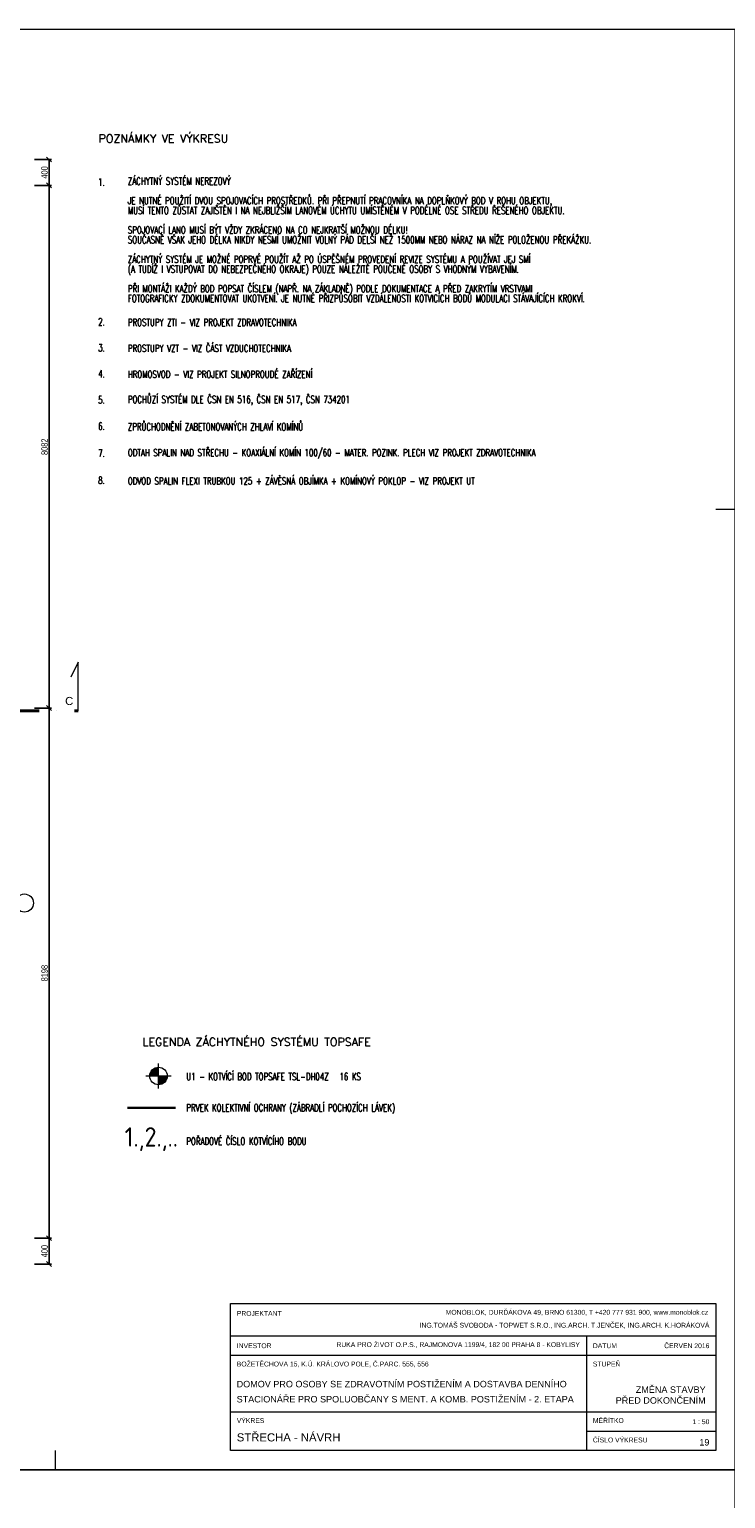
# Model space of a CAD drawing. Header units: millimetres. Extents: x -300958 to -108039, y 30118 to 292543.
# Tile 231 of 256: x -216136 to -205383, y 179063 to 201782. Entities that reach past the tile are written whole.
import ezdxf

# ---------------------------------------------------------------- set-up
doc = ezdxf.new("R2010")
doc.units = ezdxf.units.MM
doc.header["$MEASUREMENT"] = 0
doc.linetypes.add('DGN Style 4', pattern=[1094.119168, 546.717885, -273.358943, 0.683397, -273.358943])
doc.layers.get('0').update_dxf_attribs({"lineweight": 13})
doc.layers.get('Defpoints').update_dxf_attribs({"color": 3, "lineweight": 13})
for name, color, linetype, lineweight in [('dims', 7, 'Continuous', 9), ('legenda', 7, 'Continuous', 13), ('navrh', 1, 'Continuous', 9), ('popis', 7, 'Continuous', 9), ('PSV', 7, 'Continuous', 13), ('RAMECEK', 7, 'Continuous', 0), ('rez', 7, 'Continuous', 13), ('TOPWET s.r.o. - kotevní body', 12, 'Continuous', 18), ('TOPWET s.r.o. - popisky', 12, 'Continuous', 18)]:
    doc.layers.add(name, color=color, linetype=linetype, lineweight=lineweight)
doc.styles.add('GENERATED_STYLE_8', font='arial.ttf')
doc.styles.add('ISOCPEUR', font='isocpeur.ttf')
doc.styles.add('STYLE-0', font='ARIALN.TTF')
doc.styles.add('Style-Arial', font='arial.ttf')
doc.dimstyles.new('arch', dxfattribs={"dimscale": 50, "dimtxt": 2.5, "dimasz": 2.5, "dimexe": 1.25, "dimexo": 0.9, "dimtad": 1, "dimdec": 0, "dimtxsty": 'STYLE-0', "dimblk": 'ARCHTICK', "dimcen": 2.5, "dimadec": 0, "dimazin": 0, "dimtfac": 1, "dimtdec": 0, "dimtmove": 2, "dimatfit": 3, "dimldrblk": 'ARCHTICK', "dimfxl": 0, "dimarcsym": 0})

# ---------------------------------------------------------------- blocks, each defined once
blk = doc.blocks.new('*U49')
at = {"layer": 'RAMECEK', "linetype": 'Continuous', "lineweight": 0}
for p, q in [((15750, 3712), (15450, 3712)), ((5250, -11138), (5250, -10838))]:
    blk.add_line(p, q, dxfattribs=at)
at = {"layer": 'RAMECEK', "linetype": 'Continuous', "lineweight": 0, "flags": 128}
blk.add_lwpolyline([(-15750, -11138), (15750, -11138), (15750, 11137), (-15750, 11137)], close=True, dxfattribs=at)
blk = doc.blocks.new('*U48')
at = {"layer": 'rez', "linetype": 'DGN Style 4', "lineweight": 40}
blk.add_line((-376, 574), (-376, -574), dxfattribs=at)
at = {"layer": 'rez', "linetype": 'Continuous', "lineweight": 0, "flags": 128}
blk.add_lwpolyline([(-376, -574), (376, -574), (146, -464)], dxfattribs=at)
blk = doc.blocks.new('_ArchTick')
at = {"color": 0, "linetype": 'ByBlock', "flags": 128}
blk.add_lwpolyline([(-0.5, -0.5), (0.5, 0.5)], dxfattribs=at)
blk = doc.blocks.new('*D1582')
at = {"layer": 'Defpoints', "color": 0, "linetype": 'Continuous'}
for p in [(-216133, 191288), (-216133, 183090), (-215833, 183090)]:
    blk.add_point(p, dxfattribs=at)
at = {"layer": 'dims', "color": 0, "linetype": 'Continuous', "lineweight": -2}
for p, q in [((-216058, 191288), (-215795, 191288)), ((-215833, 191288), (-215833, 183090)), ((-216058, 183090), (-215795, 183090))]:
    blk.add_line(p, q, dxfattribs=at)
at = {"layer": 'dims', "color": 0, "linetype": 'Continuous', "lineweight": -2, "xscale": 75, "yscale": 75, "zscale": 75}
for p, rotation in [((-215833, 191288), 90), ((-215833, 183090), 270)]:
    blk.add_blockref('_ArchTick', p, dxfattribs=dict(at, rotation=rotation))
at = {"layer": 'dims', "color": 0, "linetype": 'Continuous', "insert": (-215902, 187189), "char_height": 100, "attachment_point": 5, "rotation": 90, "style": 'STYLE-0'}
blk.add_mtext('8198', dxfattribs=at)
blk = doc.blocks.new('*D1583')
at = {"layer": 'Defpoints', "color": 0, "linetype": 'Continuous'}
for p in [(-216133, 183090), (-216133, 182690), (-215833, 182690)]:
    blk.add_point(p, dxfattribs=at)
at = {"layer": 'dims', "color": 0, "linetype": 'Continuous', "lineweight": -2}
for p, q in [((-216058, 183090), (-215795, 183090)), ((-215833, 183090), (-215833, 182690)), ((-216058, 182690), (-215795, 182690))]:
    blk.add_line(p, q, dxfattribs=at)
at = {"layer": 'dims', "color": 0, "linetype": 'Continuous', "lineweight": -2, "xscale": 75, "yscale": 75, "zscale": 75}
for p, rotation in [((-215833, 183090), 90), ((-215833, 182690), 270)]:
    blk.add_blockref('_ArchTick', p, dxfattribs=dict(at, rotation=rotation))
at = {"layer": 'dims', "color": 0, "linetype": 'Continuous', "insert": (-215902, 182890), "char_height": 100, "attachment_point": 5, "rotation": 90, "style": 'STYLE-0'}
blk.add_mtext('400', dxfattribs=at)
blk = doc.blocks.new('*D1584')
at = {"layer": 'Defpoints', "color": 0, "linetype": 'Continuous'}
for p in [(-216124, 199370), (-216124, 191288), (-215833, 191288)]:
    blk.add_point(p, dxfattribs=at)
at = {"layer": 'dims', "color": 0, "linetype": 'Continuous', "lineweight": -2}
for p, q in [((-216049, 199370), (-215795, 199370)), ((-215833, 199370), (-215833, 191288)), ((-216049, 191288), (-215795, 191288))]:
    blk.add_line(p, q, dxfattribs=at)
at = {"layer": 'dims', "color": 0, "linetype": 'Continuous', "lineweight": -2, "xscale": 75, "yscale": 75, "zscale": 75}
for p, rotation in [((-215833, 199370), 90), ((-215833, 191288), 270)]:
    blk.add_blockref('_ArchTick', p, dxfattribs=dict(at, rotation=rotation))
at = {"layer": 'dims', "color": 0, "linetype": 'Continuous', "insert": (-215902, 195329), "char_height": 100, "attachment_point": 5, "rotation": 90, "style": 'STYLE-0'}
blk.add_mtext('8082', dxfattribs=at)
blk = doc.blocks.new('*D1585')
at = {"layer": 'Defpoints', "color": 0, "linetype": 'Continuous'}
for p in [(-216133, 199770), (-216133, 199370), (-215833, 199370)]:
    blk.add_point(p, dxfattribs=at)
at = {"layer": 'dims', "color": 0, "linetype": 'Continuous', "lineweight": -2}
for p, q in [((-216058, 199770), (-215795, 199770)), ((-215833, 199770), (-215833, 199370)), ((-216058, 199370), (-215795, 199370))]:
    blk.add_line(p, q, dxfattribs=at)
at = {"layer": 'dims', "color": 0, "linetype": 'Continuous', "lineweight": -2, "xscale": 75, "yscale": 75, "zscale": 75}
for p, rotation in [((-215833, 199770), 90), ((-215833, 199370), 270)]:
    blk.add_blockref('_ArchTick', p, dxfattribs=dict(at, rotation=rotation))
at = {"layer": 'dims', "color": 0, "linetype": 'Continuous', "insert": (-215902, 199570), "char_height": 100, "attachment_point": 5, "rotation": 90, "style": 'STYLE-0'}
blk.add_mtext('400', dxfattribs=at)
blk = doc.blocks.new('Kotevní bod')
at = {"layer": 'TOPWET s.r.o. - kotevní body'}
h = blk.add_hatch(color=256, dxfattribs=at)
h.paths.add_polyline_path([(0, 0), (0, 112.5, 0.41421356), (-112.5, 0)])
h.paths.add_polyline_path([(112.5, 0), (0, 0), (0, -112.5, 0.41421356)])
for p, q in [((-161.25, 0), (161.25, 0)), ((0, -161.25), (0, 161.25))]:
    blk.add_line(p, q, dxfattribs=at)
blk.add_circle((0, 0), 112.5, dxfattribs=at)

msp = doc.modelspace()

# ---------------------------------------------------------------- linework, layer by layer
at = {"layer": 'legenda', "linetype": 'Continuous'}
for p, q in [((-213032.6, 181582.2), (-205532.6, 181582.2)), ((-207532.6, 181582.2), (-207532.6, 179807.5)), ((-213032.6, 181282.2), (-205532.6, 181282.2)), ((-213032.6, 180407.5), (-205532.6, 180407.5)), ((-207532.6, 180107.5), (-205532.6, 180107.5))]:
    msp.add_line(p, q, dxfattribs=at)
at = {"layer": 'legenda', "linetype": 'Continuous', "flags": 128}
msp.add_lwpolyline([(-205532.6, 179807.5), (-213032.6, 179807.5), (-213032.6, 182082.2), (-205532.6, 182082.2)], close=True, dxfattribs=at)
at = {"layer": 'navrh', "linetype": 'Continuous', "lineweight": 30}
msp.add_line((-213879, 185106.4), (-214623, 185106.4), dxfattribs=at)
at = {"layer": 'PSV', "linetype": 'Continuous', "lineweight": 0}
msp.add_circle((-216213.3, 188273.1), 140.1, dxfattribs=at)

# ---------------------------------------------------------------- block references
at = {"layer": 'RAMECEK', "linetype": 'Continuous', "lineweight": 0}
for p in [(-220982.6, 190645), (-220982.6, 168370)]:
    msp.add_blockref('*U49', p, dxfattribs=at)
at = {"layer": 'rez', "linetype": 'DGN Style 4', "lineweight": 40, "rotation": 90}
msp.add_blockref('*U48', (-215958.7, 191621.1), dxfattribs=at)
at = {"layer": 'TOPWET s.r.o. - kotevní body', "xscale": 1.200000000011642, "yscale": 1.200000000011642, "zscale": 1.2}
msp.add_blockref('Kotevní bod', (-214142.3, 185598.6), dxfattribs=at)

# ---------------------------------------------------------------- texts
at = {"layer": 'legenda', "linetype": 'Continuous', "lineweight": 0}
for s, insert, char_height, attachment_point, rotation, line_spacing_factor, style in [('\\Fromans.shx;POZNÁMKY VE VÝKRESU', (-215068, 200093.7), 125, 4, 0.00406, 0.809677, 'GENERATED_STYLE_8'), ('\\Fromans.shx;\\H1.000000x;\\W0.714286;1.', (-215074.3, 199419.7), 112, 4, 0.00116, 0.765173, 'Style-Arial'), ('{\\Fromans|c238;\\W0.71429;ZÁCHYTNÝ SYSTÉM NEREZOVÝ\\P\\PJE NUTNÉ POUŽITÍ DVOU SPOJOVACÍCH PROSTŘEDKŮ. PŘI PŘEPNUTÍ PRACOVNÍKA NA DOPLŇKOVÝ BOD V ROHU OBJEKTU, \\PMUSÍ TENTO ZŮSTAT ZAJIŠTĚN I NA NEJBLIŽŠÍM LANOVÉM ÚCHYTU UMÍSTĚNÉM V PODÉLNÉ OSE STŘEDU ŘEŠENÉHO OBJEKTU.\\P\\PSPOJOVACÍ LANO MUSÍ BÝT VŽDY ZKRÁCENO NA CO NEJKRATŠÍ MOŽNOU DÉLKU! \\PSOUČASNĚ VŠAK JEHO DÉLKA NIKDY NESMÍ UMOŽNIT VOLNÝ PÁD DELŠÍ NEŽ 1500MM NEBO NÁRAZ NA NÍŽE POLOŽENOU PŘEKÁŽKU.\\P\\PZÁCHYTNÝ SYSTÉM JE MOŽNÉ POPRVÉ POUŽÍT AŽ PO ÚSPĚŠNÉM PROVEDENÍ REVIZE SYSTÉMU A POUŽÍVAT JEJ SMÍ \\P(A TUDÍŽ I VSTUPOVAT DO NEBEZPEČNÉHO OKRAJE) POUZE NÁLEŽITĚ POUČENÉ OSOBY S VHODNÝM VYBAVENÍM.\\P\\PPŘI MONTÁŽI KAŽDÝ BOD POPSAT ČÍSLEM (NAPŘ. NA ZÁKLADNĚ) PODLE DOKUMENTACE A PŘED ZAKRYTÍM VRSTVAMI\\PFOTOGRAFICKY ZDOKUMENTOVAT UKOTVENÍ. JE NUTNÉ PŘIZPŮSOBIT VZDÁLENOSTI KOTVICÍCH BODŮ MODULACI STÁVAJÍCÍCH KROKVÍ.}', (-214616.7, 199492.2), 112, 1, 0.00116, 0.809677, 'Style-Arial'), ('{\\Fromans|c238;\\W0.71429;2\\Fromans|c0;.}', (-215074.3, 197261), 112, 4, 0.00116, 0.765173, 'Style-Arial'), ('{\\Fromans|c238;\\W0.71429;PROSTUPY ZTI - VIZ PROJEKT ZDRAVOTECHNIKA}', (-214616.7, 197251.7), 112, 4, 0.00116, 0.809677, 'Style-Arial'), ('{\\Fromans|c238;\\W0.71429;3\\Fromans|c0;.}', (-215074.3, 196859.7), 112, 4, 0.00116, 0.765173, 'Style-Arial'), ('{\\Fromans|c238;\\W0.71429;PROSTUPY VZT - VIZ ČÁST VZDUCHOTECHNIKA}', (-214616.7, 196850.4), 112, 4, 0.00116, 0.809677, 'Style-Arial'), ('{\\Fromans|c238;\\W0.71429;HROMOSVOD - VIZ PROJEKT SILNOPROUDÉ ZAŘÍZENÍ}', (-214616.7, 196448.2), 112, 4, 0.00116, 0.809677, 'Style-Arial'), ('{\\Fromans|c238;\\W0.71429;4\\Fromans|c0;.}', (-215074.3, 196457.5), 112, 4, 0.00116, 0.765173, 'Style-Arial'), ('{\\Fromans|c238;\\W0.71429;5\\Fromans|c0;.}', (-215074.3, 196052.7), 112, 4, 0.00116, 0.765173, 'Style-Arial'), ('{\\Fromans|c238;\\W0.71429;POCHŮZÍ SYSTÉM DLE ČSN EN 516, ČSN EN 517, ČSN 734201}', (-214616.7, 196043.4), 112, 4, 0.00116, 0.809677, 'Style-Arial'), ('{\\Fromans|c238;\\W0.71429;6\\Fromans|c0;.}', (-215074.3, 195646.7), 112, 4, 0.00116, 0.765173, 'Style-Arial'), ('{\\Fromans|c238;\\W0.71429;ZPRŮCHODNĚNÍ ZABETONOVANÝCH ZHLAVÍ KOMÍNŮ}', (-214616.7, 195637.4), 112, 4, 0.00116, 0.809677, 'Style-Arial'), ('{\\Fromans|c238;\\W0.71429;7\\Fromans|c0;.}', (-215074.3, 195227.9), 112, 4, 0.00116, 0.765173, 'Style-Arial'), ('\\A1;{\\Fromans|c238;\\W0.71429;ODTAH SPALIN NAD STŘECHU - KOAXIÁLNÍ KOMÍN 100/60 - MATER. POZINK. PLECH VIZ \\A0;PROJEKT ZDRAVOTECHNIKA}', (-214616.7, 195218.6), 112, 4, 0.00116, 0.809677, 'Style-Arial'), ('{\\Fromans|c238;\\W0.71429;8\\Fromans|c0;.}', (-215074.3, 194808.8), 112, 4, 0.00116, 0.765173, 'Style-Arial'), ('\\A1;{\\Fromans|c238;\\W0.71429;ODVOD SPALIN FLEXI TRUBKOU 125 + ZÁVĚSNÁ OBJÍMKA + KOMÍNOVÝ POKLOP - VIZ \\A0;PROJEKT UT}', (-214616.7, 194799.6), 112, 4, 0.00116, 0.809677, 'Style-Arial'), ('{\\Fromans|c0;LEGENDA \\Fromans|c238;ZÁCHYTNÉHO SYSTÉMU TOPSAFE}', (-214388.6, 186125.1), 125, 4, 0.00406, 0.809677, 'GENERATED_STYLE_8'), ('{\\Fromans|c238;\\W0.71429;U1 - KOTVÍCÍ BOD TOPSAFE TSL-DH04Z   16 KS}', (-213713.7, 185589.1), 112, 4, 0.00116, 0.809677, 'Style-Arial'), ('{\\Fromans|c238;\\W0.71429;PRVEK KOLEKTIVNÍ OCHRANY (ZÁBRADLÍ POCHOZÍCH LÁVEK)}', (-213713.7, 185089.1), 112, 4, 0.00116, 0.809677, 'Style-Arial'), ('{\\Fromans|c238;\\W0.71429;POŘADOVÉ ČÍSLO KOTVÍCÍHO BODU}', (-213713.7, 184589.1), 112, 4, 0.00116, 0.809677, 'Style-Arial')]:
    msp.add_mtext(s, dxfattribs=dict(at, insert=insert, char_height=char_height, attachment_point=attachment_point, rotation=rotation, line_spacing_factor=line_spacing_factor, style=style))
at = {"layer": 'legenda', "linetype": 'Continuous', "lineweight": 0, "style": 'GENERATED_STYLE_8'}
for s, insert, char_height, width, attachment_point in [('MONOBLOK, DURĎÁKOVA 49, BRNO 61300, T +420 777 931 900, www.monoblok.cz', (-205650.9, 181982.2), 75, 4311.61, 3), ('ING.TOMÁŠ SVOBODA - TOPWET S.R.O., ING.ARCH. T.JENČEK, ING.ARCH. K.HORÁKOVÁ', (-205632.6, 181782.2), 75, 5486.569, 3), ('RUKA PRO ŽIVOT O.P.S., RAJMONOVA 1199/4, 182 00 PRAHA 8 - KOBYLISY', (-207632.6, 181482.2), 75, 3880.28, 3), ('ČERVEN 2016', (-205632.6, 181465), 75, 828.958, 3), ('BOŽETĚCHOVA 15, K.Ú. KRÁLOVO POLE, Č.PARC. 555, 556', (-212932.6, 181182.2), 75, 3474.693, 1), ('STUPEŇ', (-207432.6, 181182.2), 75, 945.177, 1), ('MĚŘÍTKO', (-207432.6, 180307.6), 75, 810.571, 1), ('1 : 50', (-205632.6, 180290.3), 75, 828.957, 3), ('STŘECHA - NÁVRH', (-212932.7, 179946.1), 125, 4195.239, 7), ('ČÍSLO VÝKRESU', (-207432.6, 180007.6), 75, 931.717, 1)]:
    msp.add_mtext(s, dxfattribs=dict(at, insert=insert, char_height=char_height, width=width, attachment_point=attachment_point))
at = {"layer": 'legenda', "linetype": 'Continuous', "style": 'GENERATED_STYLE_8'}
for s, insert, char_height, width, attachment_point in [('\\A1;PROJEKTANT  ', (-212932.6, 181965), 75, 1711.466, 1), ('\\A1;INVESTOR', (-212932.6, 181465), 75, 1711.466, 1), ('\\A1;DATUM', (-207432.6, 181465), 75, 689.424, 1), ('VÝKRES', (-212932.6, 180307.6), 75, 1711.466, 1), ('19', (-205632.6, 179984.6), 100, 828.958, 3)]:
    msp.add_mtext(s, dxfattribs=dict(at, insert=insert, char_height=char_height, width=width, attachment_point=attachment_point))
at = {"layer": 'popis', "linetype": 'Continuous', "lineweight": 0, "char_height": 100, "style": 'GENERATED_STYLE_8'}
for s, insert, width, attachment_point in [('DOMOV PRO OSOBY SE ZDRAVOTNÍM POSTIŽENÍM A DOSTAVBA DENNÍHO', (-212935.2, 180783.2), 5612.613, 7), ('ZMĚNA STAVBY \\PPŘED DOKONČENÍM', (-205690.8, 180530.5), 1841.776, 9), ('STACIONÁŘE PRO SPOLUOBČANY S MENT. A KOMB. POSTIŽENÍM - 2. ETAPA', (-212935.2, 180549.1), 5612.613, 7)]:
    msp.add_mtext(s, dxfattribs=dict(at, insert=insert, width=width, attachment_point=attachment_point))
at = {"layer": 'rez', "linetype": 'Continuous', "lineweight": 0, "insert": (-215458.6, 191333), "char_height": 125, "width": 190.468, "attachment_point": 9, "style": 'GENERATED_STYLE_8'}
msp.add_mtext('C', dxfattribs=at)
at = {"layer": 'TOPWET s.r.o. - popisky', "style": 'ISOCPEUR', "width": 0.9}
msp.add_text('1.,2.,..', height=300, dxfattribs=at).set_placement((-214664.4, 184506.3))

# ---------------------------------------------------------------- dimensions: what is measured, and where the dimension line sits
at = {"layer": 'dims', "linetype": 'Continuous'}
for base, p1, p2, picture, middle in [((-215832.6, 199370), (-216132.6, 199770), (-216132.6, 199370), '*D1585', (-215902.4, 199570)), ((-215832.5888, 191287.5084), (-216124.1888, 199369.9893), (-216124.1888, 191287.5084), '*D1584', (-215902.3961, 195328.7488)), ((-215832.5888, 183089.9893), (-216132.5888, 191287.5084), (-216132.5888, 183089.9893), '*D1582', (-215902.3961, 187188.7488)), ((-215832.6, 182690), (-216132.6, 183090), (-216132.6, 182690), '*D1583', (-215902.4, 182890))]:
    dim = msp.add_linear_dim(base=base, p1=p1, p2=p2, angle=270, dimstyle='arch', override={"dimtxt": 2, "dimasz": 1.5, "dimexe": 0.75, "dimexo": 1.5, "dimgap": 0.375, "dimcen": 0.05}, dxfattribs=at)
    dim.commit()
    dim.dimension.update_dxf_attribs({"geometry": picture, "text_midpoint": middle})

doc.saveas('drawing.dxf')
